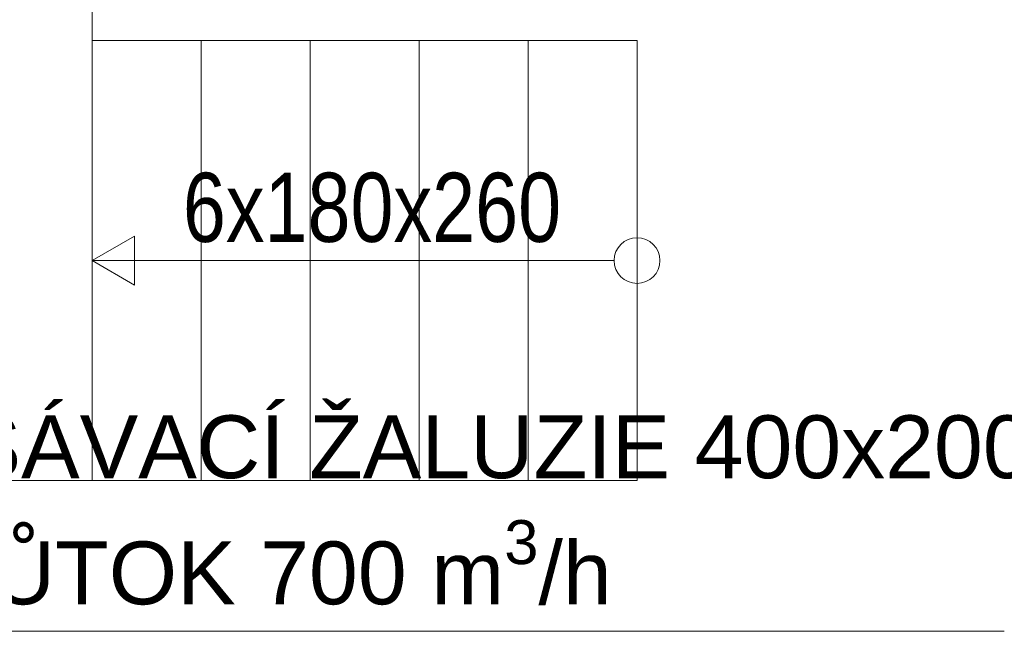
# Model space of a CAD drawing. Header units: millimetres. Extents: x 918337 to 1269480, y -257156 to -67477.
# Tile 108 of 114: x 1254208 to 1256556, y -106668 to -105208. Entities that reach past the tile are written whole.
import ezdxf

# ---------------------------------------------------------------- set-up
doc = ezdxf.new("R2010")
doc.units = ezdxf.units.MM
doc.layers.get('0').update_dxf_attribs({"color": 8, "lineweight": 9})
doc.layers.add('1VZT - LEGENDY', color=7, linetype='Continuous', lineweight=13)
doc.styles.get("Standard").update_dxf_attribs({"font": 'arial.ttf'})

# ---------------------------------------------------------------- blocks, each defined once
blk = doc.blocks.new('X XZ X X ZX')
at = {"color": 8, "ltscale": 2}
for p, q in [((1141119.4, -145542.8), (1141119.4, -137201)), ((1141379.4, -144492.8), (1141119.4, -144492.8)), ((1141639.4, -144492.8), (1141379.4, -144492.8)), ((1141379.4, -145542.8), (1141379.4, -144492.8)), ((1141899.4, -144492.8), (1141639.4, -144492.8)), ((1141639.4, -145542.8), (1141639.4, -144492.8)), ((1142159.4, -144492.8), (1141899.4, -144492.8)), ((1141899.4, -145542.8), (1141899.4, -144492.8)), ((1142419.4, -144492.8), (1142159.4, -144492.8)), ((1142159.4, -145542.8), (1142159.4, -144492.8)), ((1142419.4, -145542.8), (1142419.4, -144492.8)), ((1141220.8, -144959.3), (1141119.4, -145017.8)), ((1141220.8, -145076.4), (1141220.8, -144959.3)), ((1141119.4, -145017.8), (1141220.8, -145076.4)), ((1142364.8, -145017.8), (1141119.4, -145017.8)), ((1140019.4, -145542.8), (1141119.4, -145542.8)), ((1141119.4, -145542.8), (1141379.4, -145542.8)), ((1141379.4, -145542.8), (1141639.4, -145542.8)), ((1141639.4, -145542.8), (1141899.4, -145542.8)), ((1141899.4, -145542.8), (1142159.4, -145542.8)), ((1142159.4, -145542.8), (1142419.4, -145542.8))]:
    blk.add_line(p, q, dxfattribs=at)
blk.add_circle((1142419.4, -145017.8), 54.6, dxfattribs=at)
at = {"color": 8, "ltscale": 2, "width": 0.8}
blk.add_text('6x180x260', height=165, dxfattribs=at).set_placement((1141336.1, -144973.2))

msp = doc.modelspace()

# ---------------------------------------------------------------- linework, layer by layer
at = {"layer": '1VZT - LEGENDY', "ltscale": 0.1}
msp.add_line((1253731.3, -106667.7), (1256556.2, -106667.7), dxfattribs=at)

# ---------------------------------------------------------------- block references
msp.add_blockref('X XZ X X ZX', (113260.7, 39235.1))

# ---------------------------------------------------------------- texts
at = {"layer": '1VZT - LEGENDY', "lineweight": 5, "insert": (1253780, -106152.2), "char_height": 150, "attachment_point": 1}
msp.add_mtext_dynamic_manual_height_columns('\\A1;NASÁVACÍ ŽALUZIE 400x200\\P-PRŮTOK 700 m{\\H0.7x;\\S3^ ;}/h', width=4240.618, gutter_width=12.5, heights=[0], dxfattribs=at)

doc.saveas('drawing.dxf')
